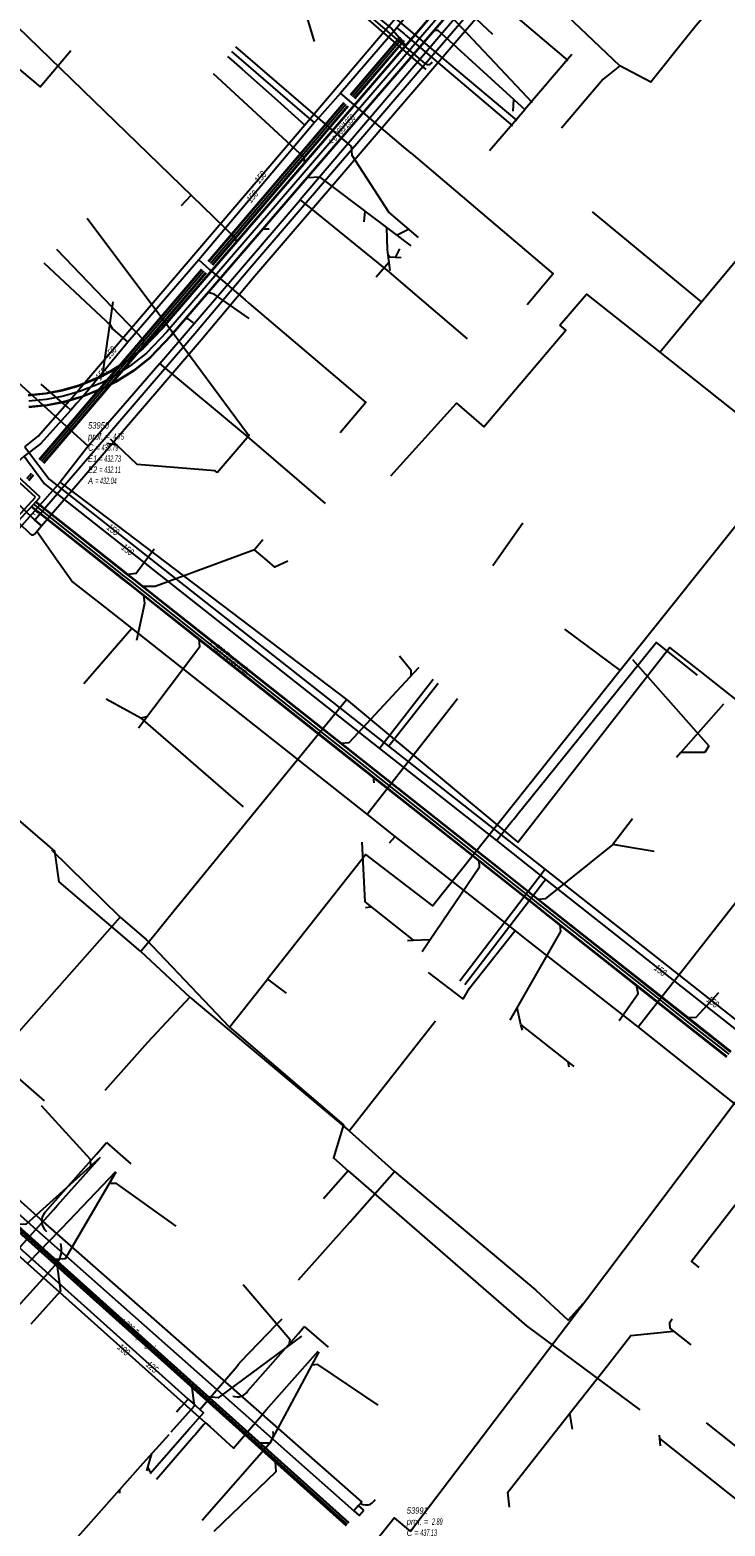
# Model space of a CAD drawing. Header units: metres. Extents: x 2695563 to 2696938, y 1260544 to 1262032.
# Tile 6 of 256: x 2695893 to 2695947, y 1260803 to 1260920. Entities that reach past the tile are written whole.
import ezdxf

# ---------------------------------------------------------------- set-up
doc = ezdxf.new("R2010")
doc.units = ezdxf.units.M
doc.header["$LTSCALE"] = 100
doc.linetypes.add('AUSGEZOGEN', pattern=[0])
doc.linetypes.add('STRICHLINIE2_S3', pattern=[0.25, 0.15, -0.1])
for name, color, linetype in [('Eau portable_Cadastre des conduites_Conduite', 171, 'AUSGEZOGEN'), ('Eau potable_Cadastre des conduites_Conduite_Texte', 171, 'AUSGEZOGEN'), ('EU_Cadastre des conduites', 24, 'AUSGEZOGEN'), ('EU_Cadastre des conduites – Texte', 7, 'AUSGEZOGEN'), ('EU_Cadastre des conduites_Regard normalisé – Texte', 24, 'AUSGEZOGEN'), ('EU_Cadastre des conduites_Regard – Polygone de détail', 24, 'AUSGEZOGEN'), ('EU_Cadastre des conduites_Texte entrée-sortie', 24, 'AUSGEZOGEN'), ('Gaz_Cadastre des conduites_Conduite', 32, 'AUSGEZOGEN'), ('Gaz_Cadastre des conduites_Conduite_Texte', 32, 'AUSGEZOGEN'), ('Réseau électrique_Cadastre des conduite_Bord du tracé', 1, 'AUSGEZOGEN'), ('Réseau électrique_Cadastre des conduite_Tronçon de tracé', 1, 'AUSGEZOGEN'), ('Réseau électrique_Cadastre des conduites_Ouvrage_Surface-Ligne-Point', 1, 'AUSGEZOGEN'), ('TV_Cadastre des conduites_CONDUITE', 92, 'AUSGEZOGEN'), ('Télécommunications_SW_Cadastre des conduites_Bord du tracé', 94, 'AUSGEZOGEN')]:
    doc.layers.add(name, color=color, linetype=linetype)
doc.styles.add('ARIAL', font='arial.ttf')
pattern_1 = [(0, (2708005, 1273150), (6075, 6075), [6075, -6075]), (90, (2708005, 1273150), (-6075, 6075), [6075, -6075])]

# ---------------------------------------------------------------- blocks, each defined once
blk = doc.blocks.new('COMPLEXOBJECT_1722')
at = {"layer": 'Réseau électrique_Cadastre des conduite_Bord du tracé', "color": 1, "linetype": 'AUSGEZOGEN', "transparency": 33554687}
for points in [[(5876.04, 10897.38), (5875.34, 10896.67), (5875.96, 10896.06), (5891.64, 10880.86)], [(5891.95, 10880.86), (5892.49, 10881.49), (5891.98, 10881.93), (5876.04, 10897.38)]]:
    blk.add_lwpolyline(points, dxfattribs=at)
blk.add_arc((5891.79, 10881.01), 0.217, 223.4003, 314.7576, dxfattribs=at)
blk = doc.blocks.new('COMPLEXOBJECT_2465')
at = {"layer": 'Réseau électrique_Cadastre des conduite_Tronçon de tracé', "color": 1, "linetype": 'AUSGEZOGEN', "transparency": 33554687}
blk.add_line((5908.54, 10814.17), (5912.49, 10818.64), dxfattribs=at)
blk.add_arc((5907.72, 10814.67), 0.959, 249.0135, 328.6821, dxfattribs=at)
blk = doc.blocks.new('COMPLEXOBJECT_2466')
at = {"layer": 'Réseau électrique_Cadastre des conduite_Tronçon de tracé', "color": 1, "linetype": 'AUSGEZOGEN', "transparency": 33554687}
blk.add_line((5904.98, 10804.12), (5910.35, 10810.25), dxfattribs=at)
blk.add_arc((5909.65, 10810.81), 0.89, 320.8999, 12.8463, dxfattribs=at)
blk = doc.blocks.new('COMPLEXOBJECT_2470')
at = {"layer": 'Réseau électrique_Cadastre des conduite_Tronçon de tracé', "color": 1, "linetype": 'AUSGEZOGEN', "transparency": 33554687}
blk.add_line((5892.76, 10828.08), (5896.76, 10832.6), dxfattribs=at)
blk.add_arc((5893.55, 10827.4), 1.05, 139.3089, 230.3455, dxfattribs=at)
blk = doc.blocks.new('COMPLEXOBJECT_2532')
at = {"layer": 'Réseau électrique_Cadastre des conduite_Tronçon de tracé', "color": 1, "linetype": 'AUSGEZOGEN', "transparency": 33554687}
blk.add_line((5888.73, 10818.63), (5893.78, 10824.22), dxfattribs=at)
blk.add_arc((5892.28, 10825.15), 1.77, 328.1979, 16.3076, dxfattribs=at)

msp = doc.modelspace()

# ---------------------------------------------------------------- hatches: boundary and pattern name
at = {"layer": 'Réseau électrique_Cadastre des conduite_Bord du tracé', "lineweight": 18, "transparency": 33554687}
h = msp.add_hatch(dxfattribs=at)
h.set_pattern_fill('MUSTER', color=1, scale=6075, style=0, pattern_type=2)
h.set_pattern_definition(pattern_1)
h.paths.add_polyline_path([(2695909.52, 1260901.16), (2695905.38, 1260896.25), (2695892.94, 1260881.74), (2695893.46, 1260881.3), (2695905.87, 1260895.78), (2695910.05, 1260900.76), (2695943.3, 1260939.49), (2695942.78, 1260939.93)], flags=0)
h = msp.add_hatch(dxfattribs=at)
h.set_pattern_fill('MUSTER', color=1, scale=6075, style=0, pattern_type=2)
h.set_pattern_definition(pattern_1)
h.paths.add_polyline_path([(2695877.01, 1260897.19), (2695876.31, 1260896.48), (2695876.93, 1260895.87), (2695892.61, 1260880.68), (2695892.61, 1260880.67), (2695892.62, 1260880.66), (2695892.63, 1260880.65), (2695892.64, 1260880.65), (2695892.65, 1260880.64), (2695892.66, 1260880.63), (2695892.67, 1260880.63), (2695892.68, 1260880.62), (2695892.69, 1260880.62), (2695892.7, 1260880.62), (2695892.71, 1260880.61), (2695892.72, 1260880.61), (2695892.73, 1260880.61), (2695892.74, 1260880.61), (2695892.76, 1260880.61), (2695892.77, 1260880.61), (2695892.78, 1260880.61), (2695892.79, 1260880.61), (2695892.8, 1260880.61), (2695892.81, 1260880.61), (2695892.82, 1260880.61), (2695892.83, 1260880.62), (2695892.84, 1260880.62), (2695892.85, 1260880.63), (2695892.86, 1260880.63), (2695892.87, 1260880.64), (2695892.88, 1260880.64), (2695892.89, 1260880.65), (2695892.9, 1260880.66), (2695892.91, 1260880.66), (2695892.92, 1260880.67), (2695893.46, 1260881.3), (2695892.94, 1260881.74)], flags=0)
h = msp.add_hatch(dxfattribs=at)
h.set_pattern_fill('MUSTER', color=1, scale=6075, style=0, pattern_type=2)
h.set_pattern_definition(pattern_1)
h.paths.add_polyline_path([(2695871.29, 1260847.14), (2695870.75, 1260846.53), (2695892.83, 1260826.74), (2695917.77, 1260804.66), (2695918.38, 1260805.36), (2695893.37, 1260827.36)], flags=0)
h = msp.add_hatch(dxfattribs=at)
h.set_pattern_fill('MUSTER', color=1, scale=6075, style=0, pattern_type=2)
h.set_pattern_definition(pattern_1)
h.paths.add_polyline_path([(2695918.53, 1260804.71), (2695918.12, 1260805.07), (2695917.77, 1260804.66), (2695918.18, 1260804.3)], flags=0)

# ---------------------------------------------------------------- linework, layer by layer
at = {"layer": 'Eau portable_Cadastre des conduites_Conduite', "linetype": 'AUSGEZOGEN', "transparency": 33554687}
for p, q in [((2695921.34, 1260919.35), (2695917.5, 1260914.85)), ((2695921.36, 1260919.33), (2695917.52, 1260914.83)), ((2695921.38, 1260919.32), (2695917.54, 1260914.81)), ((2695921.65, 1260919.09), (2695917.8, 1260914.59)), ((2695921.66, 1260919.07), (2695917.82, 1260914.57)), ((2695921.68, 1260919.06), (2695917.84, 1260914.55)), ((2695916.98, 1260914.24), (2695906.44, 1260901.88)), ((2695917, 1260914.22), (2695906.46, 1260901.86)), ((2695917.02, 1260914.2), (2695906.48, 1260901.85)), ((2695917.28, 1260913.98), (2695906.74, 1260901.62)), ((2695917.3, 1260913.96), (2695906.76, 1260901.6)), ((2695917.32, 1260913.94), (2695906.78, 1260901.59)), ((2695905.92, 1260901.27), (2695893.28, 1260886.46)), ((2695905.94, 1260901.25), (2695893.3, 1260886.44)), ((2695905.96, 1260901.24), (2695893.32, 1260886.43)), ((2695906.22, 1260901.01), (2695893.59, 1260886.2)), ((2695906.24, 1260901), (2695893.61, 1260886.18)), ((2695906.26, 1260900.98), (2695893.63, 1260886.17)), ((2695892.8, 1260885.27), (2695892.44, 1260884.85)), ((2695892.82, 1260885.26), (2695892.46, 1260884.84)), ((2695892.84, 1260885.24), (2695892.48, 1260884.82))]:
    msp.add_line(p, q, dxfattribs=at)
at = {"layer": 'Eau portable_Cadastre des conduites_Conduite', "color": 255, "linetype": 'AUSGEZOGEN', "transparency": 33554687}
for p, q in [((2695921.51, 1260919.2), (2695917.67, 1260914.7)), ((2695917.15, 1260914.09), (2695906.61, 1260901.73)), ((2695906.09, 1260901.12), (2695893.46, 1260886.31)), ((2695892.67, 1260885.39), (2695892.31, 1260884.97))]:
    msp.add_line(p, q, dxfattribs=at)
at = {"layer": 'Eau portable_Cadastre des conduites_Conduite', "color": 7, "linetype": 'AUSGEZOGEN', "transparency": 33554687}
for p, q in [((2695921.76, 1260919.52), (2695930.1, 1260912.43)), ((2695894.71, 1260828.43), (2695898.02, 1260832.15))]:
    msp.add_line(p, q, dxfattribs=at)
for points in [[(2695943.56, 1260946.36), (2695943.29, 1260946.05), (2695942.9, 1260945.6), (2695934.93, 1260936.33), (2695931.52, 1260932.39), (2695921.71, 1260920.8), (2695921.11, 1260920.07), (2695916.73, 1260914.97), (2695914.69, 1260912.69), (2695905.69, 1260902), (2695900.18, 1260895.6), (2695896.74, 1260891.46), (2695896.56, 1260891.25)], [(2695921.11, 1260920.07), (2695921.67, 1260919.6), (2695921.73, 1260919.54)], [(2695914.69, 1260912.69), (2695913.96, 1260913.32), (2695908.27, 1260918.23)], [(2695922.22, 1260910.31), (2695921.91, 1260910.57), (2695921.64, 1260910.8), (2695917.61, 1260914.23), (2695916.73, 1260914.97)], [(2695922.22, 1260910.31), (2695933.28, 1260900.92), (2695931.24, 1260898.51)], [(2695893.63, 1260901.77), (2695898.47, 1260897.26), (2695898.62, 1260897.12), (2695898.8, 1260896.94), (2695898.97, 1260896.64), (2695899.18, 1260896.46), (2695900.18, 1260895.6)], [(2695905.69, 1260902), (2695906.54, 1260901.27), (2695909.31, 1260898.89), (2695909.6, 1260898.64)], [(2695909.6, 1260898.64), (2695918.7, 1260890.9), (2695916.7, 1260888.56)], [(2695895.74, 1260890.31), (2695895.46, 1260890.56), (2695895.12, 1260890.85), (2695893.44, 1260892.33)], [(2695896.56, 1260891.25), (2695896.19, 1260890.82), (2695895.74, 1260890.31), (2695893.39, 1260887.7), (2695892.11, 1260886.72), (2695891.58, 1260886.27)], [(2695892.11, 1260886.72), (2695893.68, 1260884.58), (2695894.48, 1260883.95), (2695919.76, 1260863.98), (2695928.86, 1260856.81), (2695932.67, 1260853.78), (2695955.64, 1260835.68), (2695956.67, 1260834.88), (2695958, 1260833.8), (2695961.77, 1260830.85), (2695976.7, 1260819.07), (2695992.35, 1260806.76), (2695998.3, 1260802.09), (2696011.69, 1260791.57), (2696012.47, 1260789.74)], [(2695928.86, 1260856.81), (2695928.98, 1260856.95), (2695930.09, 1260858.34), (2695930.23, 1260858.51), (2695930.45, 1260858.78), (2695941.29, 1260872.24), (2695944.49, 1260869.7)], [(2695919.76, 1260863.98), (2695919.87, 1260864.13), (2695923.93, 1260869.37)], [(2695926.39, 1260845.62), (2695932.56, 1260853.64), (2695932.67, 1260853.78)], [(2695904.86, 1260813.35), (2695891.74, 1260825.12), (2695889.22, 1260827.37), (2695878, 1260837.4), (2695867.34, 1260847.12)], [(2695891.74, 1260825.12), (2695891.86, 1260825.26), (2695894.39, 1260828.07), (2695894.52, 1260828.22), (2695894.71, 1260828.43)], [(2695909, 1260816.3), (2695911.73, 1260819.13), (2695911.91, 1260819.31), (2695912.18, 1260819.59)], [(2695905.78, 1260812.54), (2695906.1, 1260812.91), (2695908.68, 1260815.92), (2695908.8, 1260816.06), (2695909, 1260816.3)], [(2695904.86, 1260813.35), (2695904.28, 1260812.7), (2695903.95, 1260812.34)], [(2695904.86, 1260813.35), (2695905.04, 1260813.19), (2695905.17, 1260813.07), (2695905.78, 1260812.54), (2695906.07, 1260812.29), (2695905.84, 1260812.02), (2695905.03, 1260811.1)], [(2695905.03, 1260811.1), (2695904.95, 1260811), (2695901.92, 1260807.53)]]:
    msp.add_lwpolyline(points, dxfattribs=at)
at = {"layer": 'EU_Cadastre des conduites', "linetype": 'AUSGEZOGEN', "transparency": 33554687}
for p, q in [((2695939.69, 1260939.45), (2695902.86, 1260896.73)), ((2695939.71, 1260939.44), (2695902.88, 1260896.72)), ((2695939.72, 1260939.43), (2695902.89, 1260896.7)), ((2695940.37, 1260938.87), (2695903.53, 1260896.12)), ((2695940.39, 1260938.85), (2695903.54, 1260896.11)), ((2695940.4, 1260938.84), (2695903.56, 1260896.1)), ((2695902.86, 1260896.73), (2695901.3, 1260895.11)), ((2695902.88, 1260896.72), (2695901.31, 1260895.09)), ((2695902.89, 1260896.7), (2695901.33, 1260895.08)), ((2695903.53, 1260896.12), (2695901.91, 1260894.44)), ((2695903.54, 1260896.11), (2695901.92, 1260894.43)), ((2695903.56, 1260896.1), (2695901.93, 1260894.41)), ((2695900.09, 1260894.15), (2695898.78, 1260893.31)), ((2695900.1, 1260894.13), (2695898.79, 1260893.3)), ((2695901.3, 1260895.11), (2695900.09, 1260894.15)), ((2695901.31, 1260895.09), (2695900.1, 1260894.13)), ((2695901.33, 1260895.08), (2695900.11, 1260894.11)), ((2695901.91, 1260894.44), (2695900.61, 1260893.41)), ((2695901.92, 1260894.43), (2695900.63, 1260893.4)), ((2695901.93, 1260894.41), (2695900.64, 1260893.38)), ((2695898.78, 1260893.31), (2695897.94, 1260892.88)), ((2695898.79, 1260893.3), (2695897.95, 1260892.86)), ((2695898.8, 1260893.28), (2695897.96, 1260892.84)), ((2695900.11, 1260894.11), (2695898.8, 1260893.28)), ((2695900.61, 1260893.41), (2695899.23, 1260892.53)), ((2695900.63, 1260893.4), (2695899.24, 1260892.51)), ((2695900.64, 1260893.38), (2695899.25, 1260892.5)), ((2695895.07, 1260891.86), (2695893.77, 1260891.61)), ((2695895.08, 1260891.84), (2695893.77, 1260891.59)), ((2695895.08, 1260891.82), (2695893.77, 1260891.57)), ((2695896.35, 1260892.23), (2695895.07, 1260891.86)), ((2695896.36, 1260892.21), (2695895.08, 1260891.84)), ((2695896.36, 1260892.19), (2695895.08, 1260891.82)), ((2695897.94, 1260892.88), (2695896.35, 1260892.23)), ((2695897.95, 1260892.86), (2695896.36, 1260892.21)), ((2695897.96, 1260892.84), (2695896.36, 1260892.19)), ((2695898.32, 1260892.06), (2695896.65, 1260891.38)), ((2695898.33, 1260892.04), (2695896.65, 1260891.36)), ((2695898.33, 1260892.02), (2695896.66, 1260891.34)), ((2695899.23, 1260892.53), (2695898.32, 1260892.06)), ((2695899.24, 1260892.51), (2695898.33, 1260892.04)), ((2695899.25, 1260892.5), (2695898.33, 1260892.02)), ((2695893.77, 1260891.61), (2695892.43, 1260891.47)), ((2695893.77, 1260891.59), (2695892.44, 1260891.45)), ((2695893.77, 1260891.57), (2695892.44, 1260891.43)), ((2695893.9, 1260890.71), (2695892.48, 1260890.57)), ((2695893.9, 1260890.69), (2695892.48, 1260890.55)), ((2695893.9, 1260890.67), (2695892.48, 1260890.53)), ((2695895.28, 1260890.98), (2695893.9, 1260890.71)), ((2695895.29, 1260890.96), (2695893.9, 1260890.69)), ((2695895.29, 1260890.94), (2695893.9, 1260890.67)), ((2695896.65, 1260891.38), (2695895.28, 1260890.98)), ((2695896.65, 1260891.36), (2695895.29, 1260890.96)), ((2695896.66, 1260891.34), (2695895.29, 1260890.94)), ((2695899.7, 1260877.22), (2695892.68, 1260882.78)), ((2695899.71, 1260877.24), (2695892.69, 1260882.79)), ((2695899.73, 1260877.25), (2695892.71, 1260882.81)), ((2695900.01, 1260877.61), (2695892.99, 1260883.17)), ((2695900.02, 1260877.63), (2695893, 1260883.18)), ((2695900.04, 1260877.64), (2695893.02, 1260883.2)), ((2695900.35, 1260876.71), (2695899.7, 1260877.22)), ((2695900.36, 1260876.72), (2695899.71, 1260877.24)), ((2695900.38, 1260876.74), (2695899.73, 1260877.25)), ((2695900.66, 1260877.1), (2695900.01, 1260877.61)), ((2695900.68, 1260877.11), (2695900.02, 1260877.63)), ((2695900.69, 1260877.13), (2695900.04, 1260877.64)), ((2695902.38, 1260875.1), (2695900.35, 1260876.71)), ((2695902.39, 1260875.12), (2695900.36, 1260876.72)), ((2695902.4, 1260875.14), (2695900.38, 1260876.74)), ((2695902.69, 1260875.5), (2695900.66, 1260877.1)), ((2695902.7, 1260875.51), (2695900.68, 1260877.11)), ((2695902.71, 1260875.53), (2695900.69, 1260877.13)), ((2695905.98, 1260872.89), (2695902.69, 1260875.5)), ((2695905.99, 1260872.91), (2695902.7, 1260875.51)), ((2695906, 1260872.92), (2695902.71, 1260875.53)), ((2695905.67, 1260872.5), (2695902.38, 1260875.1)), ((2695905.68, 1260872.52), (2695902.39, 1260875.12)), ((2695905.69, 1260872.53), (2695902.4, 1260875.14)), ((2695917.37, 1260863.24), (2695905.67, 1260872.5)), ((2695917.38, 1260863.26), (2695905.68, 1260872.52)), ((2695917.39, 1260863.27), (2695905.69, 1260872.53)), ((2695917.68, 1260863.64), (2695905.98, 1260872.89)), ((2695917.69, 1260863.65), (2695905.99, 1260872.91)), ((2695917.7, 1260863.67), (2695906, 1260872.92)), ((2695926.19, 1260856.27), (2695917.37, 1260863.24)), ((2695926.2, 1260856.28), (2695917.38, 1260863.26)), ((2695926.21, 1260856.3), (2695917.39, 1260863.27)), ((2695926.5, 1260856.66), (2695917.68, 1260863.64)), ((2695926.51, 1260856.68), (2695917.69, 1260863.65)), ((2695926.52, 1260856.69), (2695917.7, 1260863.67)), ((2695928.19, 1260854.69), (2695926.19, 1260856.27)), ((2695928.2, 1260854.7), (2695926.2, 1260856.28)), ((2695928.21, 1260854.72), (2695926.21, 1260856.3)), ((2695928.5, 1260855.08), (2695926.5, 1260856.66)), ((2695928.51, 1260855.09), (2695926.51, 1260856.68)), ((2695928.52, 1260855.11), (2695926.52, 1260856.69)), ((2695932.05, 1260851.63), (2695928.19, 1260854.69)), ((2695932.06, 1260851.65), (2695928.2, 1260854.7)), ((2695932.07, 1260851.66), (2695928.21, 1260854.72)), ((2695932.36, 1260852.02), (2695928.5, 1260855.08)), ((2695932.37, 1260852.04), (2695928.51, 1260855.09)), ((2695932.38, 1260852.05), (2695928.52, 1260855.11)), ((2695932.51, 1260851.27), (2695932.05, 1260851.63)), ((2695932.52, 1260851.28), (2695932.06, 1260851.65)), ((2695932.53, 1260851.3), (2695932.07, 1260851.66)), ((2695932.82, 1260851.66), (2695932.36, 1260852.02)), ((2695932.83, 1260851.67), (2695932.37, 1260852.04)), ((2695932.84, 1260851.69), (2695932.38, 1260852.05)), ((2695940.49, 1260844.95), (2695932.51, 1260851.27)), ((2695940.5, 1260844.97), (2695932.52, 1260851.28)), ((2695940.51, 1260844.98), (2695932.53, 1260851.3)), ((2695940.8, 1260845.34), (2695932.82, 1260851.66)), ((2695940.81, 1260845.36), (2695932.83, 1260851.67)), ((2695940.82, 1260845.38), (2695932.84, 1260851.69)), ((2695944.31, 1260842.56), (2695940.8, 1260845.34)), ((2695944.33, 1260842.58), (2695940.81, 1260845.36)), ((2695944.34, 1260842.6), (2695940.82, 1260845.38)), ((2695944, 1260842.17), (2695940.49, 1260844.95)), ((2695944.02, 1260842.19), (2695940.5, 1260844.97)), ((2695944.03, 1260842.2), (2695940.51, 1260844.98)), ((2695946.79, 1260839.97), (2695944, 1260842.17)), ((2695946.8, 1260839.98), (2695944.02, 1260842.19)), ((2695946.82, 1260840), (2695944.03, 1260842.2)), ((2695947.1, 1260840.36), (2695944.31, 1260842.56)), ((2695947.12, 1260840.37), (2695944.33, 1260842.58)), ((2695947.13, 1260840.39), (2695944.34, 1260842.6)), ((2695917.17, 1260803.48), (2695886.58, 1260830.91)), ((2695917.18, 1260803.49), (2695886.6, 1260830.92)), ((2695917.19, 1260803.51), (2695886.61, 1260830.94)), ((2695917.37, 1260803.7), (2695886.78, 1260831.13)), ((2695917.38, 1260803.71), (2695886.8, 1260831.14)), ((2695917.39, 1260803.73), (2695886.81, 1260831.16))]:
    msp.add_line(p, q, dxfattribs=at)
at = {"layer": 'EU_Cadastre des conduites', "color": 255, "transparency": 33554687}
for p, q in [((2695940.05, 1260939.15), (2695903.21, 1260896.41)), ((2695903.21, 1260896.41), (2695901.62, 1260894.76)), ((2695901.62, 1260894.76), (2695900.36, 1260893.76)), ((2695900.36, 1260893.76), (2695899.01, 1260892.91)), ((2695898.14, 1260892.45), (2695896.5, 1260891.78)), ((2695899.01, 1260892.91), (2695898.14, 1260892.45)), ((2695893.83, 1260891.14), (2695892.46, 1260891)), ((2695895.18, 1260891.4), (2695893.83, 1260891.14)), ((2695896.5, 1260891.78), (2695895.18, 1260891.4)), ((2695899.87, 1260877.43), (2695892.85, 1260882.99)), ((2695900.52, 1260876.92), (2695899.87, 1260877.43)), ((2695902.54, 1260875.32), (2695900.52, 1260876.92)), ((2695905.83, 1260872.71), (2695902.54, 1260875.32)), ((2695917.54, 1260863.46), (2695905.83, 1260872.71)), ((2695926.35, 1260856.48), (2695917.54, 1260863.46)), ((2695928.35, 1260854.9), (2695926.35, 1260856.48)), ((2695932.22, 1260851.84), (2695928.35, 1260854.9)), ((2695932.67, 1260851.48), (2695932.22, 1260851.84)), ((2695940.66, 1260845.16), (2695932.67, 1260851.48)), ((2695944.17, 1260842.38), (2695940.66, 1260845.16)), ((2695946.96, 1260840.18), (2695944.17, 1260842.38)), ((2695917.28, 1260803.6), (2695886.7, 1260831.03))]:
    msp.add_line(p, q, dxfattribs=at)
at = {"layer": 'EU_Cadastre des conduites', "color": 24, "linetype": 'AUSGEZOGEN', "transparency": 33554687}
for p, q in [((2695928.59, 1260919.54), (2695926.9, 1260921.14)), ((2695934.72, 1260917.98), (2695931.06, 1260913.71)), ((2695930.16, 1260913.57), (2695930.22, 1260914.49)), ((2695928.33, 1260910.52), (2695931.06, 1260913.71)), ((2695904.35, 1260906.25), (2695905.11, 1260907.05)), ((2695918.58, 1260904.97), (2695918.64, 1260905.8)), ((2695911.18, 1260904.41), (2695910.68, 1260904.39)), ((2695920.39, 1260902.79), (2695920.34, 1260904.54)), ((2695921.96, 1260904.35), (2695921.13, 1260903.93)), ((2695920.6, 1260901.19), (2695920.39, 1260902.79)), ((2695919.5, 1260900.68), (2695920.52, 1260901.85)), ((2695930.92, 1260881.51), (2695928.57, 1260878.2)), ((2695910.69, 1260880.23), (2695910.02, 1260879.45)), ((2695911.01, 1260878.6), (2695910.02, 1260879.45)), ((2695909.17, 1260859.44), (2695901.19, 1260866.36)), ((2695945.09, 1260863.68), (2695943.2, 1260863.66)), ((2695919.34, 1260861.31), (2695919.3, 1260861.77)), ((2695939.44, 1260858.5), (2695937.92, 1260856.52)), ((2695918.38, 1260856.7), (2695918.61, 1260852.04)), ((2695939.74, 1260856.2), (2695937.92, 1260856.52)), ((2695941.14, 1260855.96), (2695939.74, 1260856.2)), ((2695918.61, 1260852.04), (2695922.38, 1260849.07)), ((2695918.68, 1260851.61), (2695919.07, 1260851.67)), ((2695934.53, 1260839.18), (2695934.45, 1260839.6)), ((2695894.95, 1260821.73), (2695894.7, 1260823.66)), ((2695934.79, 1260811.01), (2695934.58, 1260812.24)), ((2695901.38, 1260808.36), (2695903.38, 1260810.6)), ((2695941.63, 1260809.71), (2695941.57, 1260810.27)), ((2695894.5, 1260800.62), (2695901.38, 1260808.36)), ((2695901.66, 1260807.77), (2695902.05, 1260809.11)), ((2695901.94, 1260807.65), (2695901.74, 1260808.06)), ((2695899.56, 1260806.02), (2695899.56, 1260806.3))]:
    msp.add_line(p, q, dxfattribs=at)
for points in [[(2695883.04, 1260928.44), (2695908.55, 1260903.71), (2695908.57, 1260903.32)], [(2695914.31, 1260925.28), (2695920.71, 1260919.99), (2695921.82, 1260918.69)], [(2695914.7, 1260919), (2695913.26, 1260923.85), (2695915.73, 1260924.11)], [(2695931.13, 1260913.65), (2695924.32, 1260919.85), (2695924.01, 1260919.85)], [(2695906.81, 1260916.52), (2695913.88, 1260910.01), (2695913.93, 1260909.52)], [(2695922.23, 1260903.09), (2695915.14, 1260908.44), (2695914.14, 1260908.4)], [(2695894.63, 1260902.83), (2695901.39, 1260895.79), (2695901.34, 1260895.15)], [(2695921.45, 1260902.17), (2695920.57, 1260902.23), (2695920.45, 1260902.36)], [(2695921.32, 1260902.87), (2695921.12, 1260902.45), (2695920.97, 1260902.2)], [(2695909.62, 1260897.45), (2695906.9, 1260899.35), (2695906.44, 1260899.47)], [(2695899, 1260898.73), (2695898.23, 1260893.33), (2695898.19, 1260892.98)], [(2695905.29, 1260897.1), (2695904.87, 1260897.42), (2695904.67, 1260897.42)], [(2695902.22, 1260879.49), (2695900.83, 1260877.6), (2695900.19, 1260877.51)], [(2695910.02, 1260879.45), (2695902.3, 1260876.6), (2695901.35, 1260876.59)], [(2695912.62, 1260878.55), (2695911.62, 1260878.08), (2695911.01, 1260878.6)], [(2695900.87, 1260872.41), (2695901.5, 1260875.3), (2695901.41, 1260875.89)], [(2695901.01, 1260865.59), (2695905.78, 1260871.91), (2695905.73, 1260872.48)], [(2695921.32, 1260871.2), (2695922.21, 1260870.1), (2695922.21, 1260869.64)], [(2695939.44, 1260870.92), (2695945.39, 1260864.19), (2695945.09, 1260863.68)], [(2695922.79, 1260870.27), (2695922.79, 1260870.27), (2695917.37, 1260864.42), (2695916.78, 1260864.37)], [(2695898.49, 1260867.85), (2695901.19, 1260866.36), (2695901.67, 1260866.47)], [(2695946.52, 1260867.43), (2695943.2, 1260863.66), (2695942.88, 1260863.27)], [(2695937.92, 1260856.52), (2695932.65, 1260852.27), (2695932.16, 1260852.22)], [(2695923.09, 1260848.19), (2695923.71, 1260849.11), (2695927.55, 1260854.77), (2695927.52, 1260855.25)], [(2695929.92, 1260842.84), (2695933.87, 1260849.74), (2695933.81, 1260850.25)], [(2695921.94, 1260849.05), (2695922.38, 1260849.07), (2695923.71, 1260849.11)], [(2695938.4, 1260842.81), (2695939.88, 1260844.92), (2695939.75, 1260845.55)], [(2695946.14, 1260844.96), (2695944.39, 1260843.04), (2695943.77, 1260843.01)], [(2695930.88, 1260842.07), (2695930.77, 1260842.51), (2695930.47, 1260843.79)], [(2695934.91, 1260839.23), (2695934.45, 1260839.6), (2695930.77, 1260842.51)], [(2695893.42, 1260836.2), (2695897.25, 1260832.01), (2695897.28, 1260831.5)], [(2695898.02, 1260832.16), (2695892.24, 1260826.93), (2695891.47, 1260826.95)], [(2695899.25, 1260831), (2695895.29, 1260824.27), (2695894.52, 1260824.21)], [(2695903.94, 1260826.8), (2695899.3, 1260830.13), (2695898.77, 1260830.13)], [(2695909.14, 1260822.26), (2695912.79, 1260818), (2695912.71, 1260817.51)], [(2695892.66, 1260819.2), (2695894.94, 1260821.75), (2695894.95, 1260821.73)], [(2695937.51, 1260815.96), (2695939.33, 1260818.29), (2695942.64, 1260818.64), (2695944, 1260817.56)], [(2695942.54, 1260819.57), (2695942.32, 1260819.25), (2695942.35, 1260818.88), (2695942.64, 1260818.64)], [(2695913.69, 1260818.24), (2695907.2, 1260813.44), (2695906.44, 1260813.53)], [(2695915.04, 1260817.03), (2695911.22, 1260809.93), (2695910.46, 1260809.92)], [(2695919.65, 1260812.88), (2695914.96, 1260816.03), (2695914.49, 1260815.98)], [(2695929.89, 1260804.94), (2695929.76, 1260806.1), (2695934.58, 1260812.24), (2695937.51, 1260815.96)], [(2695903.56, 1260810.8), (2695905.37, 1260812.83), (2695905.19, 1260814.24)], [(2695948.29, 1260805.42), (2695947.91, 1260805.26), (2695941.57, 1260810.27), (2695941.54, 1260810.55)], [(2695906.9, 1260803.07), (2695911.73, 1260807.7), (2695911.67, 1260808.43)]]:
    msp.add_lwpolyline(points, dxfattribs=at)
at = {"layer": 'EU_Cadastre des conduites_Regard – Polygone de détail', "color": 24, "linetype": 'STRICHLINIE2_S3', "transparency": 33554687}
for points in [[(2695891.19, 1260885.53), (2695890.16, 1260884.36), (2695890.74, 1260883.82), (2695890.8, 1260883.35), (2695890.09, 1260882.5), (2695891.33, 1260881.33), (2695893.36, 1260883.54), (2695891.19, 1260885.53)], [(2695891.21, 1260885.17), (2695890.51, 1260884.38), (2695890.98, 1260883.94), (2695891.06, 1260883.28), (2695890.43, 1260882.52), (2695891.31, 1260881.69), (2695893, 1260883.53), (2695891.21, 1260885.17)]]:
    msp.add_lwpolyline(points, close=True, dxfattribs=at)
at = {"layer": 'Gaz_Cadastre des conduites_Conduite', "color": 32, "linetype": 'AUSGEZOGEN', "transparency": 33554687}
for p, q in [((2695896.12, 1260827.78), (2695899.24, 1260831.05)), ((2695910.95, 1260812.52), (2695915, 1260817.08))]:
    msp.add_line(p, q, dxfattribs=at)
for points in [[(2695943.01, 1260947.66), (2695942.11, 1260946.73), (2695941.78, 1260945.06), (2695934.25, 1260936.37), (2695931.49, 1260933.08), (2695921.61, 1260921.49), (2695921, 1260920.79), (2695913.96, 1260912.5), (2695896.38, 1260891.92)], [(2695921, 1260920.79), (2695925.14, 1260917.31), (2695930.45, 1260912.85)], [(2695907.94, 1260917.84), (2695908.25, 1260917.58), (2695909.08, 1260916.84), (2695911.81, 1260914.41), (2695913.96, 1260912.5)], [(2695892.17, 1260887.47), (2695893.2, 1260888.3), (2695896.38, 1260891.92)], [(2695892.17, 1260887.47), (2695892.38, 1260887.18), (2695894.06, 1260884.93), (2695920.46, 1260864.17), (2695932.64, 1260854.59), (2695961.29, 1260831.96), (2695962.43, 1260831.05), (2695992.32, 1260807.54), (2695999.07, 1260802.26), (2696012.11, 1260791.99), (2696012.92, 1260790.03)], [(2695920.46, 1260864.17), (2695920.58, 1260864.31), (2695924.32, 1260869.06)], [(2695926.02, 1260845.91), (2695932.52, 1260854.44), (2695932.64, 1260854.59)], [(2695878.88, 1260835.97), (2695888.51, 1260827.37), (2695892.37, 1260823.89), (2695906.22, 1260811.51)], [(2695892.37, 1260823.89), (2695892.5, 1260824.02), (2695895.71, 1260827.36), (2695896, 1260827.65), (2695896.12, 1260827.78)], [(2695906.22, 1260811.51), (2695906.1, 1260811.37), (2695905.81, 1260811.04), (2695905.43, 1260810.6), (2695905.3, 1260810.45), (2695902.41, 1260807.1)], [(2695906.22, 1260811.51), (2695906.55, 1260811.22), (2695906.84, 1260810.95), (2695908.41, 1260809.54), (2695910.57, 1260812.08), (2695910.8, 1260812.35), (2695910.95, 1260812.52)]]:
    msp.add_lwpolyline(points, dxfattribs=at)
at = {"layer": 'Réseau électrique_Cadastre des conduite_Bord du tracé', "color": 1, "linetype": 'AUSGEZOGEN', "transparency": 33554687}
for points in [[(2695909.52, 1260901.16), (2695905.38, 1260896.25), (2695892.94, 1260881.74), (2695893.46, 1260881.3), (2695905.87, 1260895.78), (2695910.05, 1260900.76), (2695943.3, 1260939.49), (2695942.78, 1260939.93), (2695909.52, 1260901.16)], [(2695871.29, 1260847.14), (2695870.75, 1260846.53), (2695892.83, 1260826.74), (2695917.77, 1260804.66), (2695918.38, 1260805.36), (2695893.37, 1260827.36), (2695871.29, 1260847.14)], [(2695918.53, 1260804.71), (2695918.12, 1260805.07), (2695917.77, 1260804.66), (2695918.18, 1260804.3), (2695918.53, 1260804.71)]]:
    msp.add_lwpolyline(points, close=True, dxfattribs=at)
at = {"layer": 'Réseau électrique_Cadastre des conduite_Tronçon de tracé', "color": 1, "linetype": 'AUSGEZOGEN', "transparency": 33554687}
for p, q in [((2695923.35, 1260917.27), (2695914.21, 1260925.16)), ((2695923.38, 1260916.82), (2695914.3, 1260924.71)), ((2695934.44, 1260917.52), (2695928.38, 1260922.68)), ((2695909.47, 1260888.5), (2695903.21, 1260896.95)), ((2695899.33, 1260887.58), (2695898.53, 1260887.71)), ((2695899.33, 1260887.58), (2695898.82, 1260888.06)), ((2695907.13, 1260885.46), (2695906.98, 1260885.59)), ((2695894.74, 1260878.54), (2695893.1, 1260880.88)), ((2695900.48, 1260873.34), (2695898.05, 1260875.27)), ((2695896.75, 1260869.04), (2695900.48, 1260873.34)), ((2695918.8, 1260858.86), (2695900.48, 1260873.34)), ((2695918.8, 1260858.86), (2695925.84, 1260867.86)), ((2695939.88, 1260842.31), (2695954.58, 1260861.07)), ((2695920.97, 1260857.14), (2695918.8, 1260858.86)), ((2695920.55, 1260856.64), (2695920.97, 1260857.14)), ((2695930.33, 1260849.81), (2695920.97, 1260857.14)), ((2695926.77, 1260845.32), (2695930.33, 1260849.81)), ((2695931.23, 1260849.1), (2695930.33, 1260849.81)), ((2695939.88, 1260842.31), (2695931.23, 1260849.1)), ((2695923.56, 1260846.56), (2695926.26, 1260844.48)), ((2695926.26, 1260844.48), (2695926.77, 1260845.32)), ((2695951.2, 1260833.31), (2695939.88, 1260842.31)), ((2695897.73, 1260832.41), (2695898.52, 1260833.33)), ((2695898.52, 1260833.33), (2695900.41, 1260831.66)), ((2695913.46, 1260818.45), (2695913.91, 1260818.99)), ((2695913.91, 1260818.99), (2695915.76, 1260817.39))]:
    msp.add_line(p, q, dxfattribs=at)
for points in [[(2695917.63, 1260910.13), (2695917.58, 1260910.84), (2695908.57, 1260918.59)], [(2695922.8, 1260903.75), (2695920.5, 1260905.72), (2695917.63, 1260910.13)], [(2695907.13, 1260885.46), (2695909.62, 1260888.37), (2695909.47, 1260888.5)], [(2695906.98, 1260885.59), (2695900.9, 1260886.09), (2695899.33, 1260887.58)], [(2695898.05, 1260875.27), (2695895.83, 1260877), (2695894.74, 1260878.54)], [(2695944.64, 1260823.59), (2695944.04, 1260824.08), (2695951.2, 1260833.31)]]:
    msp.add_lwpolyline(points, dxfattribs=at)
for centre, radius, start, end in [((2695923.55, 1260917.53), 0.324, 231.5599, 339.8508), ((2695918.72, 1260805.98), 0.871, 238.7928, 293.4647), ((2695918.25, 1260806.37), 1.44, 304.4708, 323.854)]:
    msp.add_arc(centre, radius, start, end, dxfattribs=at)
at = {"layer": 'Réseau électrique_Cadastre des conduites_Ouvrage_Surface-Ligne-Point', "color": 1, "linetype": 'AUSGEZOGEN', "transparency": 33554687}
for p, q in [((2695924.5, 1260921.84), (2695931.65, 1260914.25)), ((2695903.21, 1260896.95), (2695897, 1260905.23))]:
    msp.add_line(p, q, dxfattribs=at)
at = {"layer": 'TV_Cadastre des conduites_CONDUITE', "color": 92, "linetype": 'AUSGEZOGEN', "transparency": 33554687}
for p, q in [((2695944.81, 1260898.73), (2695936.34, 1260905.74)), ((2695941.58, 1260894.82), (2695944.81, 1260898.73)), ((2695948.94, 1260883.13), (2695938.5, 1260870.04)), ((2695934.17, 1260873.27), (2695938.5, 1260870.04)), ((2695899.57, 1260850.85), (2695894.26, 1260856.07)), ((2695889.88, 1260839.88), (2695899.57, 1260850.85)), ((2695908.09, 1260842.29), (2695911.04, 1260846.03)), ((2695911.04, 1260846.03), (2695912.5, 1260844.94)), ((2695893.69, 1260836.57), (2695889.88, 1260839.88)), ((2695917.33, 1260831.11), (2695915.41, 1260828.94))]:
    msp.add_line(p, q, dxfattribs=at)
for points in [[(2695880.6, 1260926.2), (2695893.35, 1260915.47), (2695895.73, 1260918.3)], [(2695944.81, 1260898.73), (2695946.13, 1260900.33), (2695959.62, 1260916.49)], [(2695933.8, 1260896.92), (2695935.88, 1260899.35), (2695941.58, 1260894.82)], [(2695920.64, 1260885.2), (2695925.76, 1260890.86), (2695927.89, 1260889.02), (2695934.26, 1260896.53), (2695933.8, 1260896.92)], [(2695941.58, 1260894.82), (2695951.79, 1260886.71), (2695948.94, 1260883.13)], [(2695938.5, 1260870.04), (2695923.9, 1260851.73), (2695918.71, 1260855.74), (2695911.04, 1260846.03)], [(2695899.57, 1260850.85), (2695901.59, 1260849.12), (2695908.09, 1260842.29)], [(2695908.09, 1260842.29), (2695916.96, 1260834.69), (2695916.17, 1260832.13), (2695917.33, 1260831.11)], [(2695917.33, 1260831.11), (2695931.19, 1260819.04), (2695940.03, 1260812.52)]]:
    msp.add_lwpolyline(points, dxfattribs=at)
at = {"layer": 'Télécommunications_SW_Cadastre des conduites_Bord du tracé', "color": 94, "linetype": 'AUSGEZOGEN', "transparency": 33554687}
for p, q in [((2695929.29, 1260925.15), (2695913.59, 1260906.68)), ((2695929.83, 1260925.36), (2695938.46, 1260917.12)), ((2695902.67, 1260893.94), (2695897.1, 1260887.51)), ((2695897.1, 1260887.51), (2695894.91, 1260884.72)), ((2695894.91, 1260884.72), (2695866.81, 1260852.97)), ((2695901.19, 1260848.19), (2695905.01, 1260844.63)), ((2695905.01, 1260844.63), (2695917.39, 1260834.23)), ((2695917.39, 1260834.23), (2695920.92, 1260831.06)), ((2695935.87, 1260821.08), (2695922.17, 1260803.03))]:
    msp.add_line(p, q, dxfattribs=at)
for points in [[(2695947.65, 1260924.06), (2695944.4, 1260920.26), (2695943.65, 1260919.32), (2695940.88, 1260915.83), (2695938.46, 1260917.12)], [(2695938.46, 1260917.12), (2695937.16, 1260916.08), (2695933.92, 1260912.27)], [(2695902.67, 1260893.94), (2695907.7, 1260899.81), (2695913.59, 1260906.68)], [(2695913.59, 1260906.68), (2695920.5, 1260901.07), (2695921.97, 1260899.81), (2695926.58, 1260895.87)], [(2695880.72, 1260902.85), (2695883.85, 1260899.81), (2695887.88, 1260895.88), (2695891.62, 1260892.49), (2695897.1, 1260887.51)], [(2695915.55, 1260883.04), (2695909.48, 1260888.25), (2695902.67, 1260893.94)], [(2695917.23, 1260867.8), (2695896.35, 1260883.63), (2695894.91, 1260884.72)], [(2695949.43, 1260866.28), (2695947.07, 1260868.13), (2695944.72, 1260869.99), (2695942.36, 1260871.84), (2695930.55, 1260856.7), (2695917.23, 1260867.8)], [(2695917.23, 1260867.8), (2695903.76, 1260851.33), (2695902.11, 1260849.31), (2695901.19, 1260848.19)], [(2695901.19, 1260848.19), (2695894.84, 1260853.61), (2695894.5, 1260855.99), (2695890.72, 1260859.26)], [(2695964.23, 1260846.2), (2695964.05, 1260845.96), (2695957.78, 1260837.52), (2695951.81, 1260842.22), (2695935.87, 1260821.08)], [(2695905.01, 1260844.63), (2695901.71, 1260841.1), (2695898.38, 1260837.37)], [(2695917.39, 1260834.23), (2695920.41, 1260838.07), (2695924.13, 1260842.78)], [(2695913.47, 1260822.64), (2695917.46, 1260827.12), (2695920.92, 1260831.06)], [(2695920.92, 1260831.06), (2695931.93, 1260821.82), (2695934.44, 1260819.5), (2695935.87, 1260821.08)], [(2695945.18, 1260811.49), (2695949.89, 1260807.77), (2695955.59, 1260803.14), (2695956.1, 1260802.73)], [(2695905.18, 1260783.56), (2695908.76, 1260788.4), (2695914.73, 1260796.07), (2695917.62, 1260799.98), (2695920.89, 1260804.1), (2695922.17, 1260803.03)]]:
    msp.add_lwpolyline(points, dxfattribs=at)

# ---------------------------------------------------------------- block references
at = {"layer": 'Réseau électrique_Cadastre des conduite_Bord du tracé', "color": 1, "linetype": 'AUSGEZOGEN', "lineweight": -3, "transparency": 33554687}
msp.add_blockref('COMPLEXOBJECT_1722', (2690000.97, 1249999.81), dxfattribs=at)
at = {"layer": 'Réseau électrique_Cadastre des conduite_Tronçon de tracé', "color": 1, "linetype": 'AUSGEZOGEN', "lineweight": -3, "transparency": 33554687}
for name in ['COMPLEXOBJECT_2470', 'COMPLEXOBJECT_2532', 'COMPLEXOBJECT_2465', 'COMPLEXOBJECT_2466']:
    msp.add_blockref(name, (2690000.97, 1249999.81), dxfattribs=at)

# ---------------------------------------------------------------- texts
at = {"layer": 'Eau potable_Cadastre des conduites_Conduite_Texte', "color": 7, "transparency": 33554687, "char_height": 0.5543, "width": 1.1001, "attachment_point": 5, "style": 'ARIAL'}
for s, insert, rotation in [('\\A1;{\\fArial|i1|b0;\\H0.554263;\\W0.700000;\\C7;150}\\P', (2695909.86, 1260906.94), 49.3785), ('\\A1;{\\fArial|i1|b0;\\H0.554263;\\W0.700000;\\C7;150}\\P', (2695898.12, 1260893.12), 50.1849), ('\\A1;{\\fArial|i1|b0;\\H0.554263;\\W0.700000;\\C7;150}\\P', (2695900.16, 1260879.45), 321.6924), ('\\A1;{\\fArial|i1|b0;\\H0.554263;\\W0.700000;\\C7;150}\\P', (2695941.62, 1260846.72), 321.7527), ('\\A1;{\\fArial|i1|b0;\\H0.554263;\\W0.700000;\\C7;125}\\P', (2695902.07, 1260815.85), 318.1158)]:
    msp.add_mtext(s, dxfattribs=dict(at, insert=insert, rotation=rotation))
at = {"layer": 'EU_Cadastre des conduites – Texte', "color": 24, "transparency": 33554687, "char_height": 0.5571, "width": 6, "attachment_point": 5, "style": 'ARIAL'}
for s, insert, rotation in [('\\A1;{\\fArial|i1|b0;\\H0.557054;\\W0.700000;\\C24;< \\W0.490000;e 900/1350}\\P', (2695916.78, 1260912.13), 48.5532), ('\\A1;{\\fArial|b0|i1|c0|p34;\\W0.7;< \\W0.49;500 Tuyau grès}', (2695908.03, 1260870.99), 321.5493), ('\\A1;{\\fArial|b0|i1|c0|p34;\\W0.7;< \\W0.49;300 Tuyau grès}', (2695900.96, 1260818.26), 317.5713)]:
    msp.add_mtext(s, dxfattribs=dict(at, insert=insert, rotation=rotation))
at = {"layer": 'EU_Cadastre des conduites_Regard normalisé – Texte', "color": 24, "transparency": 33554687, "char_height": 0.5064, "attachment_point": 1, "line_spacing_factor": 1.024096, "style": 'ARIAL'}
for s, insert, width in [('\\A1;{\\fArial|b0|i1|c0|p34;\\W0.69427;53950}\\P{\\fArial|b0|i1|c0|p34;\\H0.99721x;\\W0.69427;prof. = \\W0.48599; 4.75}\\P{\\fArial|b0|i1|c0|p34;\\H0.99721x;\\W0.69427;C =\\W0.48599; 436.79}\\P{\\fArial|b0|i1|c0|p34;\\H0.99721x;\\W0.69427;E1 \\W0.48599;= 432.73}\\P{\\fArial|b0|i1|c0|p34;\\H0.99721x;\\W0.69427;E2 \\W0.48599;= 432.11}\\P{\\fArial|b0|i1|c0|p34;\\H0.99721x;\\W0.69427;A \\W0.48599;= 432.04}', (2695897.08, 1260889.38), 2.8371), ('\\A1;{\\fArial|b0|i1|c0|p34;\\W0.69464;53991}\\P{\\fArial|b0|i1|c0|p34;\\H0.99721x;\\W0.69464;prof. = \\W0.48625; 2.89}\\P{\\fArial|b0|i1|c0|p34;\\H0.99721x;\\W0.69464;C =\\W0.48625; 437.13}\\P{\\fArial|b0|i1|c0|p34;\\H0.99721x;\\W0.69464;S1 =\\W0.48625; 434.24}', (2695921.88, 1260804.93), 2.8352)]:
    msp.add_mtext(s, dxfattribs=dict(at, insert=insert, width=width))
at = {"layer": 'EU_Cadastre des conduites_Texte entrée-sortie', "color": 24, "transparency": 33554687, "insert": (2695892.54, 1260882.12), "char_height": 0.5571, "width": 0.8554, "attachment_point": 7, "rotation": 321.6501, "style": 'ARIAL'}
msp.add_mtext('\\A1;{\\fArial|i1|b0;\\H0.557054;\\W0.700000;\\C24;E1}\\P', dxfattribs=at)
at = {"layer": 'Gaz_Cadastre des conduites_Conduite_Texte', "color": 32, "transparency": 33554687, "char_height": 0.5583, "width": 1.1081, "attachment_point": 5, "style": 'ARIAL'}
for s, insert, rotation in [('\\A1;{\\fArial|i1|b0;\\H0.558250;\\W0.700000;\\C32;150}\\P', (2695910.5, 1260908.44), 49.6485), ('\\A1;{\\fArial|i1|b0;\\H0.558250;\\W0.700000;\\C32;150}\\P', (2695898.84, 1260894.79), 49.5261), ('\\A1;{\\fArial|i1|b0;\\H0.558250;\\W0.700000;\\C32;150}\\P', (2695899.03, 1260881.01), 321.8184), ('\\A1;{\\fArial|i1|b0;\\H0.558250;\\W0.700000;\\C32;150}\\P', (2695945.7, 1260844.26), 321.6906), ('\\A1;{\\fArial|i1|b0;\\H0.558250;\\W0.700000;\\C32;100}\\P', (2695899.86, 1260817.19), 318.204)]:
    msp.add_mtext(s, dxfattribs=dict(at, insert=insert, rotation=rotation))

doc.saveas('drawing.dxf')
